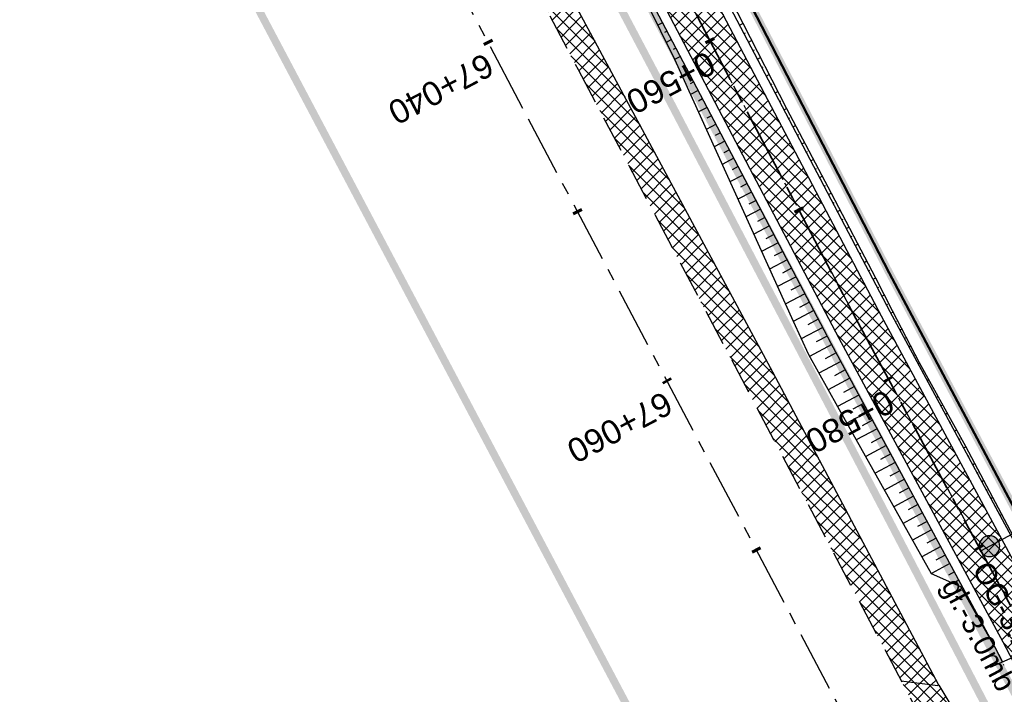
# Model space of a CAD drawing. Header units: metres. Extents: x 7529682 to 7533751, y 5721195 to 5727842.
# Tile 185 of 210: x 7529942 to 7529994, y 5727268 to 5727303. Entities that reach past the tile are written whole.
import ezdxf

# ---------------------------------------------------------------- set-up
doc = ezdxf.new("R2010")
doc.units = ezdxf.units.M
for name, pattern in [('817-dzialki-09-05-04$0$HIDDEN', [0.375, 0.25, -0.125]), ('ACAD_ISO05W100', [33, 24, -3, 0, -3, 0, -3]), ('CENTER', [50.8, 31.75, -6.35, 6.35, -6.35]), ('CENTER2', [28.575, 19.05, -3.175, 3.175, -3.175]), ('HIDDEN', [9.525, 6.35, -3.175])]:
    doc.linetypes.add(name, pattern=pattern)
for name, color, linetype in [('C-DROGI-SYTUACJA', 7, 'Continuous'), ('C-DROGI-SYTUACJA-ETYKIETY', 7, 'Continuous'), ('D-hatch-pobocza', 131, 'Continuous'), ('D-hatch-zjazdy-kruszywo', 111, 'Continuous'), ('D-otw-geotechniczne', 4, 'Continuous'), ('D-pobocza', 60, 'Continuous'), ('D-rowy', 160, 'Continuous'), ('D-skarpa', 2, 'Continuous'), ('D-skarpa-kreskowanie', 2, 'Continuous')]:
    doc.layers.add(name, color=color, linetype=linetype)
for name, color, linetype, lineweight, true_color in [('D-ewidencja-numery', 7, 'Continuous', 50, 0x40ff00), ('D-hatch-ciag-pieszo-rowerowy', 7, 'Continuous', 13, 0xff9f80), ('D-LR-etap-III', 7, '817-dzialki-09-05-04$0$HIDDEN', 50, 0x00008f)]:
    doc.layers.add(name, color=color, linetype=linetype, lineweight=lineweight, true_color=true_color)
for name, color, linetype, lineweight in [('D-krawędzie', 3, 'Continuous', 30), ('D-obrzeża', 2, 'Continuous', 30), ('D-otw-geotechniczne-opis', 7, 'Continuous', 30), ('D-oś', 10, 'CENTER', 30), ('D-pas-drogowy', 7, 'ACAD_ISO05W100', 50), ('D-zjazdy', 202, 'Continuous', 30)]:
    doc.layers.add(name, color=color, linetype=linetype, lineweight=lineweight)
doc.layers.add('poprzeczki', color=7, linetype='Continuous', true_color=0x0000c7)
doc.styles.add('ARIAL', font='arial.ttf', dxfattribs={"height": 1})
doc.styles.get("Standard").update_dxf_attribs({"font": 'arial.ttf'})
pattern_1 = [(45, (0, 0), (-0.33675960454, 0.33675960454), []), (135, (0, 0), (-0.33675960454, -0.33675960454), [])]

# ---------------------------------------------------------------- blocks, each defined once
blk = doc.blocks.new('AeccTickLine')
at = {"color": 0, "linetype": 'ByBlock', "lineweight": -2}
blk.add_line((0, 1), (0, -1), dxfattribs=at)
blk = doc.blocks.new('otwor')
at = {"layer": 'D-otw-geotechniczne', "lineweight": 25}
h = blk.add_hatch(color=256, dxfattribs=at)
edge = h.paths.add_edge_path()
edge.add_arc((0, 0), 1.16, 0, 360)
blk.add_circle((0, 0), 1.16, dxfattribs=at)

msp = doc.modelspace()

# ---------------------------------------------------------------- hatches: boundary and pattern name
at = {"layer": 'D-hatch-ciag-pieszo-rowerowy'}
h = msp.add_hatch(dxfattribs=at)
h.set_pattern_fill('ANSI37', color=256, scale=0.15, style=0)
h.set_pattern_definition(pattern_1)
h.paths.add_polyline_path([(7529994.115, 5727270.039), (7529996.409, 5727271.048), (7529995.888, 5727272.04), (7529987.333, 5727287.9), (7529970.791, 5727319.398), (7529945.39, 5727367.318), (7529919.647, 5727417.711), (7529903.693, 5727447.921), (7529879.894, 5727492.595), (7529862.565, 5727525.262), (7529859.536, 5727525.637), (7529877.686, 5727491.422), (7529901.485, 5727446.75), (7529917.429, 5727416.559), (7529943.172, 5727366.164), (7529968.58, 5727318.231), (7529985.127, 5727286.725), (7529993.681, 5727270.865)])
at = {"layer": 'D-hatch-pobocza'}
h = msp.add_hatch(dxfattribs=at)
h.set_pattern_fill('ANSI37', color=256, scale=0.15, style=0)
h.set_pattern_definition(pattern_1)
h.paths.add_polyline_path([(7529905.34, 5727429.09), (7529892.28, 5727453.58), (7529881.53, 5727473.69), (7529872.27, 5727491.4), (7529857.46, 5727519.14), (7529841.38, 5727549.79), (7529827.75, 5727575.78), (7529816.4, 5727596.89), (7529800.43, 5727627.4), (7529788.07, 5727650.98), (7529775.85, 5727673.83), (7529761.3, 5727701.31), (7529749.89, 5727722.83), (7529745.5, 5727731.66), (7529738.971, 5727744.085), (7529737.465, 5727743.316), (7529742.213, 5727734.302), (7529762.326, 5727696.274), (7529777.785, 5727667.006), (7529799.322, 5727626.3), (7529822.193, 5727583.156), (7529846.924, 5727536.347), (7529864.752, 5727502.663), (7529900.459, 5727434.965), (7529935.352, 5727369.308), (7529971.476, 5727300.786), (7529988.361, 5727268.841), (7529990.28, 5727268.6), (7529990.329, 5727268.617), (7529981.66, 5727284.96), (7529968.42, 5727309.6), (7529956.4, 5727332.85), (7529943.52, 5727357.04), (7529932.32, 5727378.32), (7529916.68, 5727408.01)])
at = {"layer": 'D-hatch-zjazdy-kruszywo'}
h = msp.add_hatch(dxfattribs=at)
h.set_pattern_fill('ANSI37', color=256, scale=0.15, style=0)
h.set_pattern_definition(pattern_1)
h.paths.add_polyline_path([(7529990.329, 5727268.617), (7529990.28, 5727268.6), (7529988.361, 5727268.841), (7529991.738, 5727262.452), (7529993.271, 5727263.708)])

# ---------------------------------------------------------------- linework, layer by layer
at = {"layer": 'C-DROGI-SYTUACJA', "color": 10, "linetype": 'CENTER2', "lineweight": 35, "ltscale": 0.2}
msp.add_lwpolyline([(7529714.301, 5727795.865), (7529735.169, 5727756.456, 0.071658), (7529738.529, 5727751.848), (7529739.732, 5727750.614, -0.071785), (7529743.098, 5727745.997), (7529747.739, 5727737.221), (7529774.913, 5727685.825), (7529793.855, 5727649.915), (7529812.38, 5727615.415), (7529837.757, 5727568.892), (7529857.658, 5727531.843), (7529878.79, 5727492.008), (7529902.589, 5727447.335), (7529918.538, 5727417.135), (7529944.281, 5727366.741), (7529969.685, 5727318.815), (7529986.23, 5727287.312), (7529994.785, 5727271.452), (7530014.919, 5727233.118)], format="xyb", dxfattribs=at)
at = {"layer": 'D-ewidencja-numery', "color": 12, "ltscale": 15, "true_color": 0xc70000}
msp.add_lwpolyline([(7529715.573, 5727792.968), (7529717.68, 5727794.024), (7529736.275, 5727758.647), (7529744.511, 5727750.406), (7529750.283, 5727738.55), (7529777.109, 5727687.569), (7529796.515, 5727651.33), (7529814.938, 5727616.793), (7529839.007, 5727572.304), (7529860.618, 5727532.509), (7529882.349, 5727491.504), (7529904.865, 5727449.096), (7529920.747, 5727418.885), (7529946.677, 5727368.547), (7529972.025, 5727320.573), (7529987.74, 5727290.153), (7529996.497, 5727273.662), (7530017.541, 5727234.203)], dxfattribs=at)
at = {"layer": 'D-krawędzie', "linetype": 'HIDDEN', "ltscale": 0.3}
msp.add_lwpolyline([(7529737.465, 5727743.316), (7529742.213, 5727734.302), (7529762.326, 5727696.274), (7529777.785, 5727667.006), (7529799.322, 5727626.3), (7529822.193, 5727583.156), (7529846.924, 5727536.347), (7529864.752, 5727502.663), (7529900.459, 5727434.965), (7529935.352, 5727369.308), (7529971.476, 5727300.786), (7530006.702, 5727234.141)], dxfattribs=at)
at = {"layer": 'D-LR-etap-III', "ltscale": 10, "flags": 128}
msp.add_lwpolyline([(7531750.474, 5723895.103, 0.4, 0.4, 0), (7531750.505, 5723895.13, 0.4, 0.4, 0), (7531682.71, 5724022.92, 0.4, 0.4, 0), (7531619.177, 5724147.204, 0.4, 0.4, 0), (7531592.309, 5724198.489, 0.4, 0.4, 0), (7531553.264, 5724272.919, 0.4, 0.4, 0), (7531504.02, 5724366.79, 0.4, 0.4, 0), (7531482.09, 5724407.62, 0.4, 0.4, 0), (7531412.35, 5724541.183, 0.4, 0.4, 0), (7531388.464, 5724586.93, 0.4, 0.4, 0), (7531345.12, 5724669.94, 0.4, 0.4, 0), (7531127.66, 5725081.67, 0.4, 0.4, 0), (7531059.253, 5725211.041, 0.4, 0.4, 0), (7531008.007, 5725307.954, 0.4, 0.4, 0), (7530964.182, 5725390.836, 0.4, 0.4, 0), (7530914.557, 5725484.684, 0.4, 0.4, 0), (7530865.243, 5725577.494, 0.4, 0.4, 0), (7530840.085, 5725624.059, 0.4, 0.4, 0), (7530802.56, 5725694.925, 0.4, 0.4, 0), (7530755.54, 5725787.51, 0.4, 0.4, 0), (7530708.718, 5725876.303, 0.4, 0.4, 0), (7530695.12, 5725902.09, 0.4, 0.4, 0), (7530642.914, 5726001.078, 0.4, 0.4, 0), (7530634.935, 5726016.147, 0.4, 0.4, 0), (7530610.82, 5726061.93, 0.4, 0.4, 0), (7530610.82, 5726061.93, 0.4, 0.4, 0), (7530607.21, 5726063.51, 0.4, 0.4, 0), (7530597.42, 5726080.68, 0.4, 0.4, 0), (7530591.16, 5726088.44, 0.4, 0.4, 0), (7530581.28, 5726107.21, 0.4, 0.4, 0), (7530571.29, 5726130.56, 0.4, 0.4, 0), (7530549.555, 5726171.527, 0.4, 0.4, 0), (7530531.014, 5726206.474, 0.4, 0.4, 0), (7530516.461, 5726236.017, 0.4, 0.4, 0), (7530500.799, 5726266.141, 0.4, 0.4, 0), (7530491.35, 5726283.94, 0.4, 0.4, 0), (7530482.4, 5726303.41, 0.4, 0.4, 0), (7530482.4, 5726303.41, 0.4, 0.4, 0), (7530450.41, 5726357.28, 0.4, 0.4, 0), (7530397.759, 5726458.5, 0.4, 0.4, 0), (7530334.708, 5726583.665, 0.4, 0.4, 0), (7530303.939, 5726645.168, 0.4, 0.4, 0), (7530300.51, 5726651.778, 0.4, 0.4, 0), (7530289.214, 5726671.967, 0.4, 0.4, 0), (7530281.54, 5726685.57, 0.4, 0.4, 0), (7530261.371, 5726724.163, 0.4, 0.4, 0), (7530254.03, 5726738.21, 0.4, 0.4, 0), (7530197.22, 5726845.06, 0.4, 0.4, 0), (7530194.71, 5726849.15, 0.4, 0.4, 0), (7530195.92, 5726850.75, 0.4, 0.4, 0), (7530170.547, 5726892.961, 0.4, 0.4, 0), (7530143.175, 5726945.066, 0.4, 0.4, 0), (7530105.06, 5727018.32, 0.4, 0.4, 0), (7530100.06, 5727027.16, 0.4, 0.4, 0), (7530062.319, 5727099.625, 0.4, 0.4, 0), (7530015.379, 5727189.42, 0.4, 0.4, 0), (7529983.208, 5727250.207, 0.4, 0.4, 0), (7529953.284, 5727306.747, 0.4, 0.4, 0), (7529900.671, 5727406.159, 0.4, 0.4, 0), (7529890.63, 5727425.131, 0.4, 0.4, 0), (7529875.155, 5727454.426, 0.4, 0.4, 0), (7529857.56, 5727487.787, 0.4, 0.4, 0), (7529835.194, 5727530.193, 0.4, 0.4, 0), (7529811.741, 5727574.662, 0.4, 0.4, 0), (7529792.102, 5727611.923, 0.4, 0.4, 0), (7529768.066, 5727657.47, 0.4, 0.4, 0), (7529755.211, 5727682.131, 0.4, 0.4, 0), (7529753.31, 5727681.13, 0.4, 0.4, 0), (7529739.21, 5727707.77, 0.4, 0.4, 0), (7529735.395, 5727711.252, 0.4, 0.4, 0), (7529725.42, 5727730.2, 0.4, 0.4, 0), (7529723.55, 5727729.88, 0.4, 0.4, 0), (7529695.567, 5727782.932, 0.4, 0.4, 0), (7529717.68, 5727794.024, 0.4, 0.4, 0), (7529736.275, 5727758.647, 0.4, 0.4, 0), (7529736.275, 5727758.647, 0.4, 0.4, 0), (7529744.511, 5727750.406, 0.4, 0.4, 0), (7529744.511, 5727750.406, 0.4, 0.4, 0), (7529750.283, 5727738.55, 0.4, 0.4, 0), (7529777.109, 5727687.569, 0.4, 0.4, 0), (7529796.515, 5727651.33, 0.4, 0.4, 0), (7529814.938, 5727616.793, 0.4, 0.4, 0), (7529839.007, 5727572.304, 0.4, 0.4, 0), (7529860.618, 5727532.509, 0.4, 0.4, 0), (7529882.349, 5727491.504, 0.4, 0.4, 0), (7529904.865, 5727449.096, 0.4, 0.4, 0), (7529920.747, 5727418.885, 0.4, 0.4, 0), (7529946.677, 5727368.547, 0.4, 0.4, 0), (7529972.025, 5727320.573, 0.4, 0.4, 0), (7529987.74, 5727290.153, 0.4, 0.4, 0), (7529996.497, 5727273.662, 0.4, 0.4, 0), (7530017.541, 5727234.203, 0.4, 0.4, 0), (7530033.054, 5727204.864, 0.4, 0.4, 0), (7530051.623, 5727170.223, 0.4, 0.4, 0), (7530069.277, 5727137.016, 0.4, 0.4, 0), (7530089.385, 5727097.534, 0.4, 0.4, 0), (7530109.713, 5727060.747, 0.4, 0.4, 0), (7530136.77, 5727011.64, 0.4, 0.4, 0), (7530162.447, 5726962.744, 0.4, 0.4, 0), (7530187.674, 5726916.992, 0.4, 0.4, 0), (7530207.821, 5726879.335, 0.4, 0.4, 0), (7530230.626, 5726834.519, 0.4, 0.4, 0), (7530262.288, 5726776.618, 0.4, 0.4, 0), (7530277.51, 5726760.213, 0.4, 0.4, 0), (7530286.037, 5726744.107, 0.4, 0.4, 0), (7530288.097, 5726735.884, 0.4, 0.4, 0), (7530290.394, 5726725.047, 0.4, 0.4, 0), (7530296.177, 5726713.583, 0.4, 0.4, 0), (7530302.726, 5726701.182, 0.4, 0.4, 0), (7530325.685, 5726657.466, 0.4, 0.4, 0), (7530343.244, 5726623.649, 0.4, 0.4, 0), (7530360.23, 5726591.747, 0.4, 0.4, 0), (7530383.209, 5726548.059, 0.4, 0.4, 0), (7530406.018, 5726503.606, 0.4, 0.4, 0), (7530427.465, 5726462.62, 0.4, 0.4, 0), (7530447.928, 5726424.388, 0.4, 0.4, 0), (7530471.127, 5726379.921, 0.4, 0.4, 0), (7530490.501, 5726343.033, 0.4, 0.4, 0), (7530509.499, 5726306.733, 0.4, 0.4, 0), (7530529.89, 5726267.244, 0.4, 0.4, 0), (7530543.852, 5726238.99, 0.4, 0.4, 0), (7530554.809, 5726218.944, 0.4, 0.4, 0), (7530559.027, 5726212.223, 0.4, 0.4, 0), (7530563.061, 5726206.41, 0.4, 0.4, 0), (7530566.934, 5726200.464, 0.4, 0.4, 0), (7530569.771, 5726194.902, 0.4, 0.4, 0), (7530571.473, 5726191.282, 0.4, 0.4, 0), (7530572.839, 5726188.025, 0.4, 0.4, 0), (7530575.295, 5726182.035, 0.4, 0.4, 0), (7530579.737, 5726173.306, 0.4, 0.4, 0), (7530583.3, 5726167.41, 0.4, 0.4, 0), (7530593.4, 5726163.33, 0.4, 0.4, 0), (7530598.618, 5726155.264, 0.4, 0.4, 0), (7530608.258, 5726140.497, 0.4, 0.4, 0), (7530603.27, 5726136.83, 0.4, 0.4, 0), (7530606.53, 5726131.84, 0.4, 0.4, 0), (7530604.239, 5726124.217, 0.4, 0.4, 0), (7530605.847, 5726121.63, 0.4, 0.4, 0), (7530608.972, 5726116.164, 0.4, 0.4, 0), (7530618.114, 5726097.791, 0.4, 0.4, 0), (7530651.213, 5726034.96, 0.4, 0.4, 0), (7530670.244, 5725998.611, 0.4, 0.4, 0), (7530698.075, 5725945.953, 0.4, 0.4, 0), (7530716.506, 5725911.305, 0.4, 0.4, 0), (7530735.223, 5725875.667, 0.4, 0.4, 0), (7530752.504, 5725842.155, 0.4, 0.4, 0), (7530778.311, 5725793.501, 0.4, 0.4, 0), (7530797.5, 5725756.382, 0.4, 0.4, 0), (7530812.519, 5725728.289, 0.4, 0.4, 0), (7530820.039, 5725713.16, 0.4, 0.4, 0), (7530822.422, 5725710.194, 0.4, 0.4, 0), (7530833.155, 5725688.801, 0.4, 0.4, 0), (7530849.629, 5725656.159, 0.4, 0.4, 0), (7530867.983, 5725621.964, 0.4, 0.4, 0), (7530872.63, 5725612.888, 0.4, 0.4, 0), (7530880.354, 5725597.595, 0.4, 0.4, 0), (7530883.839, 5725593.389, 0.4, 0.4, 0), (7530891.782, 5725587.763, 0.4, 0.4, 0), (7530895.039, 5725584.281, 0.4, 0.4, 0), (7530897.034, 5725580.941, 0.4, 0.4, 0), (7530900.952, 5725579.946, 0.4, 0.4, 0), (7530904.81, 5725571.977, 0.4, 0.4, 0), (7530903.682, 5725568.566, 0.4, 0.4, 0), (7530908.901, 5725558.845, 0.4, 0.4, 0), (7530910.252, 5725545.672, 0.4, 0.4, 0), (7530912.873, 5725538.646, 0.4, 0.4, 0), (7530945.278, 5725478.464, 0.4, 0.4, 0), (7530959.692, 5725450.246, 0.4, 0.4, 0), (7531002.827, 5725368.192, 0.4, 0.4, 0), (7531044.704, 5725290.314, 0.4, 0.4, 0), (7531064.099, 5725253.213, 0.4, 0.4, 0), (7531083.01, 5725216.678, 0.4, 0.4, 0), (7531113.013, 5725158.466, 0.4, 0.4, 0), (7531137.364, 5725113.071, 0.4, 0.4, 0), (7531150.831, 5725086.712, 0.4, 0.4, 0), (7531159.746, 5725076.641, 0.4, 0.4, 0), (7531166.31, 5725074.58, 0.4, 0.4, 0), (7531172.29, 5725062.58, 0.4, 0.4, 0), (7531170.59, 5725055.606, 0.4, 0.4, 0), (7531173.733, 5725044.081, 0.4, 0.4, 0), (7531215.342, 5724964.86, 0.4, 0.4, 0), (7531238.054, 5724921.685, 0.4, 0.4, 0), (7531262.39, 5724875.283, 0.4, 0.4, 0), (7531295.587, 5724811.266, 0.4, 0.4, 0), (7531348.488, 5724712.363, 0.4, 0.4, 0), (7531363.741, 5724682.684, 0.4, 0.4, 0), (7531366.987, 5724675.865, 0.4, 0.4, 0), (7531382.541, 5724646.111, 0.4, 0.4, 0), (7531401.299, 5724610.875, 0.4, 0.4, 0), (7531428.965, 5724558.862, 0.4, 0.4, 0), (7531449.111, 5724520.398, 0.4, 0.4, 0), (7531477.293, 5724465.831, 0.4, 0.4, 0), (7531500.996, 5724421.113, 0.4, 0.4, 0), (7531512.122, 5724400.549, 0.4, 0.4, 0), (7531513.782, 5724396.757, 0.4, 0.4, 0), (7531526.32, 5724379.39, 0.4, 0.4, 0), (7531566.784, 5724302.736, 0.4, 0.4, 0), (7531612.277, 5724225.61, 0.4, 0.4, 0), (7531620.493, 5724210.548, 0.4, 0.4, 0), (7531631.578, 5724196.258, 0.4, 0.4, 0), (7531653.484, 5724152.434, 0.4, 0.4, 0), (7531661.151, 5724128.494, 0.4, 0.4, 0), (7531673.881, 5724101.186, 0.4, 0.4, 0), (7531684.691, 5724081.184, 0.4, 0.4, 0), (7531699.212, 5724051.17, 0.4, 0.4, 0), (7531704.034, 5724040.584, 0.4, 0.4, 0), (7531704.034, 5724040.584, 0.4, 0.4, 0), (7531703.913, 5724037.17, 0.4, 0.4, 0), (7531736.42, 5723969.232, 0.4, 0.4, 0), (7531738.285, 5723967.699, 0.4, 0.4, 0), (7531742.181, 5723962.346, 0.4, 0.4, 0), (7531744.286, 5723958.616, 0.4, 0.4, 0), (7531755.393, 5723944.193, 0.4, 0.4, 0), (7531758.69, 5723936.76, 0.4, 0.4, 0), (7531780.08, 5723929.25, 0.4, 0.4, 0), (7531792.612, 5723906.338, 0.4, 0.4, 0), (7531792.612, 5723906.338, 0.4, 0.4, 0), (7531756.962, 5723883.055, 0.4, 0.4, 0), (7531750.46, 5723895.13, 0.4, 0.4, 0), (7531750.46, 5723895.13, 0, 0, 0)], format="xyseb", dxfattribs=at)
at = {"layer": 'D-obrzeża'}
for points in [[(7529996.408, 5727271.05), (7529995.888, 5727272.04), (7529987.333, 5727287.9), (7529970.791, 5727319.398), (7529945.39, 5727367.318), (7529919.647, 5727417.711), (7529903.693, 5727447.921), (7529879.894, 5727492.595), (7529858.761, 5727532.432), (7529838.856, 5727569.487), (7529813.479, 5727616.01), (7529794.958, 5727650.503), (7529776.019, 5727686.408), (7529748.844, 5727737.805), (7529744.118, 5727746.741, 0.071785), (7529740.753, 5727751.358), (7529739.549, 5727752.592, -0.071658), (7529736.189, 5727757.2), (7529717.235, 5727792.995)], [(7530013.813, 5727232.534), (7529993.681, 5727270.865), (7529985.127, 5727286.725), (7529968.58, 5727318.231), (7529943.172, 5727366.164), (7529917.429, 5727416.559), (7529901.485, 5727446.75), (7529877.686, 5727491.422), (7529856.555, 5727531.255), (7529836.657, 5727568.297), (7529811.281, 5727614.82), (7529792.751, 5727649.328), (7529773.808, 5727685.242), (7529746.633, 5727736.639), (7529746.633, 5727736.639), (7529742.077, 5727745.253, 0.071785), (7529738.712, 5727749.87), (7529737.508, 5727751.104, -0.071658), (7529734.148, 5727755.712), (7529715.008, 5727791.858)]]:
    msp.add_lwpolyline(points, format="xyb", dxfattribs=at)
at = {"layer": 'D-otw-geotechniczne-opis', "linetype": 'Continuous'}
msp.add_line((7529992.529, 5727275.634), (7530019.377, 5727290.116), dxfattribs=at)
at = {"layer": 'D-oś', "ltscale": 0.1}
msp.add_lwpolyline([(7530003.607, 5727232.506), (7529968.381, 5727299.153), (7529932.259, 5727367.671), (7529897.365, 5727433.327), (7529861.657, 5727501.028), (7529843.829, 5727534.712), (7529819.1, 5727581.518), (7529796.228, 5727624.663), (7529774.69, 5727665.371), (7529759.232, 5727694.637), (7529739.12, 5727732.663), (7529700.238, 5727806.043)], dxfattribs=at)
at = {"layer": 'D-oś', "ltscale": 0.03}
msp.add_lwpolyline([(7529714.301, 5727795.865), (7529735.169, 5727756.456, 0.071658), (7529738.529, 5727751.848), (7529739.732, 5727750.614, -0.071785), (7529743.098, 5727745.997), (7529747.739, 5727737.221), (7529774.913, 5727685.825), (7529793.855, 5727649.915), (7529812.38, 5727615.415), (7529837.757, 5727568.892), (7529857.658, 5727531.843), (7529878.79, 5727492.008), (7529902.589, 5727447.335), (7529918.538, 5727417.135), (7529944.281, 5727366.741), (7529969.685, 5727318.815), (7529986.23, 5727287.312), (7529994.785, 5727271.452), (7530014.919, 5727233.118)], format="xyb", dxfattribs=at)
at = {"layer": 'D-pas-drogowy', "ltscale": 0.2, "flags": 128}
msp.add_lwpolyline([(7531633.019, 5724182.834, 0.4, 0.4, 0), (7531617.559, 5724211.608, 0.4, 0.4, 0), (7531566.784, 5724302.736, 0.4, 0.4, 0), (7531538.419, 5724356.47, 0.4, 0.4, 0), (7531526.32, 5724379.39, 0.4, 0.4, 0), (7531516.102, 5724393.607, 0.4, 0.4, 0.001485), (7531513.78, 5724396.838, 0.4, 0.4, 0), (7531501.87, 5724413.41, 0.4, 0.4, 0), (7531474.926, 5724464.508, 0.4, 0.4, 0), (7531446.2, 5724518.992, 0.4, 0.4, 0), (7531424.962, 5724559.262, 0.4, 0.4, 0), (7531398.444, 5724609.566, 0.4, 0.4, 0), (7531379.647, 5724645.216, 0.4, 0.4, 0), (7531365.23, 5724672.56, 0.4, 0.4, 0), (7531341.306, 5724717.915, 0.4, 0.4, 0), (7531312.9, 5724771.789, 0.4, 0.4, 0), (7531292.591, 5724810.307, 0.4, 0.4, 0), (7531259.392, 5724873.271, 0.4, 0.4, 0), (7531233.74, 5724921.923, 0.4, 0.4, 0), (7531203.073, 5724980.092, 0.4, 0.4, 0), (7531173.471, 5725036.225, 0.4, 0.4, 0), (7531168.27, 5725046.09, 0.4, 0.4, 0), (7531172.29, 5725062.58, 0.4, 0.4, 0), (7531166.31, 5725074.58, 0.4, 0.4, 0), (7531150.32, 5725079.6, 0.4, 0.4, 0), (7531141.5, 5725096.43, 0.4, 0.4, 0), (7531109.312, 5725157.814, 0.4, 0.4, 0), (7531086.641, 5725201.048, 0.4, 0.4, 0), (7531059.198, 5725253.384, 0.4, 0.4, 0), (7531028.207, 5725312.489, 0.4, 0.4, 0), (7530999.105, 5725367.99, 0.4, 0.4, 0), (7530956.248, 5725449.725, 0.4, 0.4, 0), (7530924.398, 5725510.464, 0.4, 0.4, 0), (7530897.51, 5725561.74, 0.4, 0.4, 0), (7530894.46, 5725566.14, 0.4, 0.4, 0), (7530892.16, 5725570.49, 0.4, 0.4, 0), (7530869.363, 5725613.307, 0.4, 0.4, 0), (7530861.694, 5725627.705, 0.4, 0.4, 0), (7530852.74, 5725644.52, 0.4, 0.4, 0), (7530831.51, 5725684.2, 0.4, 0.4, 0), (7530811.13, 5725722.52, 0.4, 0.4, 0), (7530792.348, 5725757.941, 0.4, 0.4, 0), (7530768.03, 5725803.8, 0.4, 0.4, 0), (7530748.769, 5725840.179, 0.4, 0.4, 0), (7530727.7, 5725879.97, 0.4, 0.4, 0), (7530712.098, 5725909.545, 0.4, 0.4, 0), (7530693.644, 5725944.645, 0.4, 0.4, 0), (7530665.702, 5725997.539, 0.4, 0.4, 0), (7530641.76, 5726042.88, 0.4, 0.4, 0), (7530616.5, 5726091.48, 0.4, 0.4, 0), (7530604.628, 5726114.32, 0.4, 0.4, -0.007763), (7530602.5, 5726118.43, 0.4, 0.4, 0), (7530603.992, 5726123.395, 0.4, 0.4, 0), (7530606.53, 5726131.84, 0.4, 0.4, 0), (7530603.27, 5726136.83, 0.4, 0.4, 0), (7530593.776, 5726151.369, 0.4, 0.4, 0), (7530590.203, 5726156.84, 0.4, 0.4, 0), (7530583.3, 5726167.41, 0.4, 0.4, 0), (7530580.578, 5726170.428, 0.4, 0.4, 0), (7530575.85, 5726175.67, 0.4, 0.4, 0), (7530569.01, 5726186.66, 0.4, 0.4, 0), (7530562.555, 5726199.189, 0.4, 0.4, 0), (7530555.67, 5726211.39, 0.4, 0.4, 0), (7530548.29, 5726224.23, 0.4, 0.4, 0), (7530540.58, 5726237.71, 0.4, 0.4, 0), (7530532.68, 5726252.65, 0.4, 0.4, 0), (7530524.06, 5726269.35, 0.4, 0.4, 0), (7530502.82, 5726309.91, 0.4, 0.4, 0), (7530488.83, 5726336.63, 0.4, 0.4, 0), (7530466.03, 5726380.16, 0.4, 0.4, 0), (7530438.47, 5726432.77, 0.4, 0.4, 0), (7530424.53, 5726459.09, 0.4, 0.4, 0), (7530401.63, 5726502.97, 0.4, 0.4, 0), (7530383.38, 5726538.06, 0.4, 0.4, 0), (7530353.97, 5726593.52, 0.4, 0.4, 0), (7530338.47, 5726622.74, 0.4, 0.4, 0), (7530322.01, 5726653.88, 0.4, 0.4, 0), (7530297.54, 5726700.33, 0.4, 0.4, 0), (7530287.38, 5726719.6, 0.4, 0.4, 0), (7530285.95, 5726722.316, 0.4, 0.4, 0), (7530280.26, 5726733.12, 0.4, 0.4, 0), (7530266.73, 5726758.74, 0.4, 0.4, 0), (7530260.42, 5726770.47, 0.4, 0.4, 0), (7530253.25, 5726783.82, 0.4, 0.4, 0), (7530244.95, 5726799.33, 0.4, 0.4, 0), (7530239.39, 5726808.49, 0.4, 0.4, 0), (7530238.29, 5726807.9, 0.4, 0.4, 0), (7530218.11, 5726850.67, 0.4, 0.4, 0), (7530175.907, 5726928.168, 0.4, 0.4, 0), (7530096.68, 5727076.15, 0.4, 0.4, 0), (7530094.68, 5727079.89, 0.4, 0.4, 0), (7530064.597, 5727135.523, 0.4, 0.4, 0), (7530046.731, 5727168.892, 0.4, 0.4, 0), (7530025.803, 5727208.461, 0.4, 0.4, 0), (7530012.847, 5727232.979, 0.4, 0.4, 0), (7529994.15, 5727268.45, 0.4, 0.4, 0), (7529981.671, 5727291.93, 0.4, 0.4, 0), (7529949.89, 5727351.73, 0.4, 0.4, 0), (7529924.75, 5727399.03, 0.4, 0.4, 0), (7529915.516, 5727417.1, 0.4, 0.4, 0), (7529885.83, 5727475.19, 0.4, 0.4, 0), (7529862.56, 5727519.97, 0.4, 0.4, 0), (7529852.985, 5727538.191, 0.4, 0.4, 0), (7529836.513, 5727569.511, 0.4, 0.4, 0), (7529815.369, 5727609.141, 0.4, 0.4, 0), (7529792.795, 5727651.247, 0.4, 0.4, 0), (7529774.199, 5727685.858, 0.4, 0.4, 0), (7529746.966, 5727736.059, 0.4, 0.4, 0), (7529733.92, 5727757.62, 0.4, 0.4, 0), (7529708.607, 5727806.389, 0.4, 0.4, 0), (7529688.492, 5727796.345, 0.4, 0.4, 0), (7529723.55, 5727729.88, 0.4, 0.4, 0), (7529725.42, 5727730.2, 0.4, 0.4, 0), (7529735.38, 5727711.28, 0.4, 0.4, 0), (7529739.21, 5727707.77, 0.4, 0.4, 0), (7529753.31, 5727681.13, 0.4, 0.4, 0), (7529755.178, 5727682.114, 0.4, 0.4, 0), (7529792.102, 5727611.923, 0.4, 0.4, 0), (7529811.741, 5727574.662, 0.4, 0.4, 0), (7529835.194, 5727530.193, 0.4, 0.4, 0), (7529857.56, 5727487.787, 0.4, 0.4, 0), (7529875.155, 5727454.426, 0.4, 0.4, 0), (7529890.63, 5727425.131, 0.4, 0.4, 0), (7529900.671, 5727406.159, 0.4, 0.4, 0), (7529953.284, 5727306.747, 0.4, 0.4, 0), (7529983.208, 5727250.207, 0.4, 0.4, 0), (7530015.379, 5727189.42, 0.4, 0.4, 0), (7530062.319, 5727099.625, 0.4, 0.4, 0), (7530100.06, 5727027.16, 0.4, 0.4, 0), (7530105.06, 5727018.32, 0.4, 0.4, 0), (7530143.175, 5726945.066, 0.4, 0.4, 0), (7530170.547, 5726892.961, 0.4, 0.4, 0), (7530195.92, 5726850.75, 0.4, 0.4, 0), (7530194.71, 5726849.15, 0.4, 0.4, 0), (7530197.22, 5726845.06, 0.4, 0.4, 0), (7530254.03, 5726738.21, 0.4, 0.4, 0), (7530261.371, 5726724.163, 0.4, 0.4, 0), (7530281.54, 5726685.57, 0.4, 0.4, 0), (7530289.214, 5726671.967, 0.4, 0.4, 0), (7530300.51, 5726651.778, 0.4, 0.4, 0), (7530303.939, 5726645.168, 0.4, 0.4, 0), (7530334.708, 5726583.665, 0.4, 0.4, 0), (7530397.759, 5726458.5, 0.4, 0.4, 0), (7530450.41, 5726357.28, 0.4, 0.4, 0), (7530482.4, 5726303.41, 0.4, 0.4, 0), (7530483.688, 5726301.003, 0.4, 0.4, 0), (7530491.35, 5726283.94, 0.4, 0.4, 0), (7530512.67, 5726243.78, 0.4, 0.4, 0), (7530529.43, 5726209.46, 0.4, 0.4, 0), (7530571.29, 5726130.56, 0.4, 0.4, 0), (7530581.28, 5726107.21, 0.4, 0.4, 0), (7530591.16, 5726088.44, 0.4, 0.4, 0), (7530597.42, 5726080.68, 0.4, 0.4, 0), (7530607.21, 5726063.51, 0.4, 0.4, 0), (7530610.82, 5726061.93, 0.4, 0.4, 0), (7530634.935, 5726016.147, 0.4, 0.4, 0), (7530642.914, 5726001.078, 0.4, 0.4, 0), (7530695.12, 5725902.09, 0.4, 0.4, 0), (7530708.718, 5725876.303, 0.4, 0.4, 0), (7530755.54, 5725787.51, 0.4, 0.4, 0), (7530802.56, 5725694.925, 0.4, 0.4, 0), (7530840.085, 5725624.059, 0.4, 0.4, 0), (7530865.243, 5725577.494, 0.4, 0.4, 0), (7530914.557, 5725484.684, 0.4, 0.4, 0), (7530964.182, 5725390.836, 0.4, 0.4, 0), (7531008.007, 5725307.954, 0.4, 0.4, 0), (7531059.253, 5725211.041, 0.4, 0.4, 0), (7531127.66, 5725081.67, 0.4, 0.4, 0), (7531345.12, 5724669.94, 0.4, 0.4, 0), (7531388.464, 5724586.93, 0.4, 0.4, 0), (7531412.35, 5724541.183, 0.4, 0.4, 0), (7531482.09, 5724407.62, 0.4, 0.4, 0), (7531504.02, 5724366.79, 0.4, 0.4, 0), (7531519.374, 5724337.52, 0.4, 0.4, 0), (7531563.749, 5724252.932, 0.4, 0.4, 0), (7531602.175, 5724179.681, 0.4, 0.4, 0), (7531619.177, 5724147.204, 0.4, 0.4, 0), (7531625.038, 5724135.635, 0.4, 0.4, 0), (7531656.796, 5724073.316, 0.4, 0.4, 0), (7531675.12, 5724037.36, 0.4, 0.4, 0), (7531682.71, 5724022.92, 0.4, 0.4, 0), (7531705.565, 5723979.811, 0.4, 0.4, 0), (7531736.606, 5723921.262, 0.4, 0.4, 0), (7531750.46, 5723895.13, 0.4, 0.4, 0), (7531740.77, 5723886.56, 0.4, 0.4, 0), (7531732.86, 5723885, 0.4, 0.4, 0), (7531722.18, 5723887.77, 0.4, 0.4, 0), (7531729.87, 5723862.17, 0.4, 0.4, 0), (7531742.92, 5723861.93, 0.4, 0.4, 0), (7531763.71, 5723859.52, 0.4, 0.4, 0), (7531768.42, 5723854.12, 0.4, 0.4, 0), (7531787.42, 5723817.97, 0.4, 0.4, 0), (7531795.57, 5723809.82, 0.4, 0.4, 0), (7531816.347, 5723819.85, 0.4, 0.4, 0), (7531816.347, 5723819.85, 0.4, 0.4, 0), (7531805.06, 5723843.23, 0.4, 0.4, 0), (7531803.61, 5723886.23, 0.4, 0.4, 0), (7531803.61, 5723886.23, 0.4, 0.4, 0), (7531780.08, 5723929.25, 0.4, 0.4, 0), (7531758.69, 5723936.76, 0.4, 0.4, 0), (7531749.359, 5723946.412, 0.4, 0.4, 0), (7531742.71, 5723953.29, 0.4, 0.4, 0), (7531735.177, 5723967.878, 0.4, 0.4, 0), (7531722.37, 5723992.68, 0.4, 0.4, 0), (7531705.042, 5724030.886, 0.4, 0.4, 0), (7531699.47, 5724043.17, 0.4, 0.4, 0), (7531692.69, 5724058.11, 0.4, 0.4, 0), (7531679.672, 5724084.017, 0.4, 0.4, 0), (7531674.55, 5724094.21, 0.4, 0.4, 0), (7531666.633, 5724114.003, 0.4, 0.4, 0), (7531649, 5724153.82, 0.4, 0.4, 0), (7531641.49, 5724149.34, 0.4, 0.4, 0), (7531626.04, 5724179.34, 0.4, 0.4, 0), (7531633.03, 5724182.84, 0, 0, 0)], format="xyseb", dxfattribs=at)
at = {"layer": 'D-pobocza'}
for points in [[(7529719.962, 5727788.914), (7529736.631, 5727757.434, 0.071658), (7529739.907, 5727752.941), (7529741.111, 5727751.707, -0.071785), (7529744.56, 5727746.975), (7529749.286, 5727738.039), (7529776.461, 5727686.642), (7529795.4, 5727650.738), (7529813.919, 5727616.248), (7529839.296, 5727569.725), (7529859.202, 5727532.667), (7529880.335, 5727492.83), (7529904.135, 5727448.155), (7529920.091, 5727417.942), (7529945.833, 5727367.549), (7529971.233, 5727319.631), (7529987.775, 5727288.135), (7529996.33, 5727272.275), (7529996.866, 5727271.253)], [(7529718.045, 5727785.054), (7529733.706, 5727755.478, 0.071658), (7529737.151, 5727750.754), (7529738.354, 5727749.521, -0.071785), (7529741.635, 5727745.019), (7529746.191, 5727736.405), (7529773.366, 5727685.008), (7529792.31, 5727649.093), (7529810.841, 5727614.582), (7529836.218, 5727568.059), (7529856.114, 5727531.019), (7529877.245, 5727491.187), (7529901.043, 5727446.515), (7529916.985, 5727416.328), (7529942.728, 5727365.933), (7529968.137, 5727317.998), (7529984.685, 5727286.49), (7529993.24, 5727270.63), (7529993.656, 5727269.837)]]:
    msp.add_lwpolyline(points, format="xyb", dxfattribs=at)
at = {"layer": 'D-pobocza', "linetype": 'ByBlock'}
msp.add_lwpolyline([(7529990.329, 5727268.617), (7529981.66, 5727284.96), (7529968.42, 5727309.6), (7529956.4, 5727332.85), (7529943.52, 5727357.04), (7529932.32, 5727378.32), (7529916.68, 5727408.01), (7529905.34, 5727429.09), (7529892.28, 5727453.58), (7529881.53, 5727473.69), (7529872.27, 5727491.4), (7529857.46, 5727519.14), (7529841.38, 5727549.79), (7529827.75, 5727575.78), (7529816.4, 5727596.89), (7529800.43, 5727627.4), (7529788.07, 5727650.98), (7529775.85, 5727673.83), (7529761.3, 5727701.31), (7529749.89, 5727722.83), (7529745.5, 5727731.66), (7529738.971, 5727744.085), (7529737.465, 5727743.316)], dxfattribs=at)
at = {"layer": 'D-rowy', "linetype": 'HIDDEN', "ltscale": 0.1, "const_width": 0.4, "flags": 128}
msp.add_lwpolyline([(7530210.965, 5726857.162), (7530158.809, 5726954.52), (7530122.465, 5727022.753), (7530095.922, 5727072.859), (7530086.314, 5727091.113), (7530063.16, 5727134.709), (7530033.596, 5727190.759), (7530021.34, 5727213.676), (7530002.619, 5727249.036), (7529995.396, 5727262.503), (7529988.789, 5727275.206), (7529976.334, 5727299.006), (7529958.125, 5727333.488), (7529939.362, 5727369.129), (7529923.146, 5727399.734), (7529918.219, 5727408.985), (7529909.126, 5727427.527), (7529905.376, 5727434.673), (7529896.192, 5727451.152), (7529887.557, 5727467.231), (7529877.124, 5727486.657), (7529866.166, 5727506.778), (7529855.76, 5727526.176), (7529840.707, 5727554.898), (7529824.518, 5727585.588), (7529810.515, 5727612.292), (7529795.682, 5727640.077), (7529780.379, 5727668.69), (7529772.315, 5727684.078), (7529762.635, 5727702.447), (7529747.007, 5727732.117), (7529740.676, 5727744.954)], dxfattribs=at)
at = {"layer": 'D-skarpa', "linetype": 'Continuous'}
msp.add_lwpolyline([(7529948.588, 5727354.421), (7529958.042, 5727336.796), (7529960.386, 5727332.379), (7529967.965, 5727317.903), (7529969.647, 5727314.661), (7529971.983, 5727310.24), (7529974.307, 5727305.813), (7529976.51, 5727301.323), (7529982.709, 5727287.635), (7529983.508, 5727285.883), (7529985.032, 5727283.17), (7529989.934, 5727274.452), (7529991.458, 5727273.76), (7529993.24, 5727270.619), (7529993.261, 5727270.588), (7529993.633, 5727269.828)], dxfattribs=at)
msp.add_lwpolyline([(7529956.82, 5727347.466, 0.000197), (7529963.888, 5727334.236), (7529966.253, 5727329.83), (7529968.611, 5727325.421), (7529971.576, 5727319.817), (7529973.268, 5727316.563), (7529975.564, 5727312.121), (7529977.803, 5727307.649), (7529980.082, 5727303.198), (7529982.365, 5727298.75), (7529984.695, 5727294.326), (7529987.026, 5727289.903), (7529987.894, 5727288.186), (7529989.308, 5727285.476), (7529991.717, 5727281.095), (7529994.685, 5727275.5), (7529996.363, 5727272.304), (7529996.398, 5727272.235), (7529998.722, 5727267.808)], format="xyb", dxfattribs=at)
at = {"layer": 'D-skarpa-kreskowanie', "linetype": 'Continuous'}
for p, q in [((7529975.893, 5727303.231, 107.775), (7529975.639, 5727303.098, 107.584)), ((7529979.915, 5727303.1, 107.911), (7529980.086, 5727303.19, 107.783)), ((7529976.125, 5727302.788, 107.776), (7529975.992, 5727302.719, 107.676)), ((7529980.148, 5727302.657, 107.913), (7529980.231, 5727302.701, 107.85)), ((7529976.358, 5727302.346, 107.778), (7529976.08, 5727302.2, 107.569)), ((7529980.38, 5727302.214, 107.915), (7529980.543, 5727302.3, 107.792)), ((7529976.59, 5727301.903, 107.78), (7529976.445, 5727301.827, 107.67)), ((7529980.613, 5727301.772, 107.916), (7529980.692, 5727301.813, 107.857)), ((7529976.823, 5727301.46, 107.781), (7529976.52, 5727301.301, 107.553)), ((7529977.055, 5727301.018, 107.783), (7529976.891, 5727300.931, 107.659)), ((7529980.845, 5727301.329, 107.918), (7529981, 5727301.41, 107.802)), ((7529977.288, 5727300.575, 107.785), (7529976.933, 5727300.389, 107.518)), ((7529981.078, 5727300.886, 107.92), (7529981.153, 5727300.926, 107.863)), ((7529981.31, 5727300.444, 107.921), (7529981.456, 5727300.521, 107.811)), ((7529977.52, 5727300.132, 107.786), (7529977.33, 5727300.033, 107.643)), ((7529981.543, 5727300.001, 107.923), (7529981.614, 5727300.038, 107.869)), ((7529977.753, 5727299.69, 107.788), (7529977.346, 5727299.476, 107.482)), ((7529981.775, 5727299.559, 107.925), (7529981.913, 5727299.631, 107.821)), ((7529977.985, 5727299.247, 107.79), (7529977.769, 5727299.134, 107.627)), ((7529982.008, 5727299.116, 107.926), (7529982.074, 5727299.151, 107.876)), ((7529978.218, 5727298.804, 107.791), (7529977.76, 5727298.564, 107.446)), ((7529982.24, 5727298.673, 107.928), (7529982.37, 5727298.741, 107.83)), ((7529978.683, 5727297.919, 107.795), (7529978.173, 5727297.651, 107.411)), ((7529978.45, 5727298.362, 107.793), (7529978.208, 5727298.235, 107.611)), ((7529982.473, 5727298.231, 107.93), (7529982.538, 5727298.265, 107.88)), ((7529978.915, 5727297.476, 107.796), (7529978.647, 5727297.336, 107.595)), ((7529982.705, 5727297.788, 107.931), (7529982.836, 5727297.857, 107.833)), ((7529979.148, 5727297.034, 107.798), (7529978.586, 5727296.739, 107.375)), ((7529982.937, 5727297.345, 107.933), (7529983.003, 5727297.38, 107.883)), ((7529983.17, 5727296.903, 107.935), (7529983.302, 5727296.972, 107.835)), ((7529979.38, 5727296.591, 107.8), (7529979.086, 5727296.437, 107.578)), ((7529983.402, 5727296.46, 107.936), (7529983.469, 5727296.495, 107.886)), ((7529979.613, 5727296.148, 107.801), (7529978.999, 5727295.826, 107.339)), ((7529983.635, 5727296.017, 107.938), (7529983.768, 5727296.087, 107.838)), ((7529979.845, 5727295.706, 107.803), (7529979.526, 5727295.538, 107.562)), ((7529983.867, 5727295.575, 107.94), (7529983.934, 5727295.61, 107.889)), ((7529980.078, 5727295.263, 107.805), (7529979.413, 5727294.914, 107.304)), ((7529980.31, 5727294.821, 107.806), (7529979.965, 5727294.639, 107.546)), ((7529984.1, 5727295.132, 107.941), (7529984.234, 5727295.202, 107.84)), ((7529980.543, 5727294.378, 107.808), (7529979.826, 5727294.001, 107.268)), ((7529984.332, 5727294.689, 107.943), (7529984.4, 5727294.724, 107.892)), ((7529984.565, 5727294.247, 107.944), (7529984.7, 5727294.317, 107.843)), ((7529980.775, 5727293.935, 107.81), (7529980.404, 5727293.74, 107.53)), ((7529984.797, 5727293.804, 107.946), (7529984.865, 5727293.839, 107.895)), ((7529981.008, 5727293.493, 107.811), (7529980.239, 5727293.089, 107.232)), ((7529985.03, 5727293.361, 107.948), (7529985.166, 5727293.433, 107.845)), ((7529981.24, 5727293.05, 107.813), (7529980.843, 5727292.841, 107.514)), ((7529985.262, 5727292.919, 107.949), (7529985.331, 5727292.954, 107.898)), ((7529981.473, 5727292.607, 107.815), (7529980.652, 5727292.176, 107.197)), ((7529985.495, 5727292.476, 107.951), (7529985.632, 5727292.548, 107.848)), ((7529981.705, 5727292.165, 107.816), (7529981.282, 5727291.942, 107.498)), ((7529985.727, 5727292.033, 107.953), (7529985.796, 5727292.069, 107.901)), ((7529981.937, 5727291.722, 107.818), (7529981.065, 5727291.264, 107.161)), ((7529982.17, 5727291.279, 107.82), (7529981.721, 5727291.043, 107.481)), ((7529985.96, 5727291.591, 107.954), (7529986.098, 5727291.663, 107.85)), ((7529982.402, 5727290.837, 107.821), (7529981.479, 5727290.351, 107.126)), ((7529986.192, 5727291.148, 107.956), (7529986.262, 5727291.184, 107.904)), ((7529986.425, 5727290.705, 107.958), (7529986.565, 5727290.779, 107.852)), ((7529982.635, 5727290.394, 107.823), (7529982.16, 5727290.145, 107.465)), ((7529986.657, 5727290.263, 107.959), (7529986.728, 5727290.299, 107.907)), ((7529982.867, 5727289.951, 107.825), (7529981.892, 5727289.439, 107.09)), ((7529986.89, 5727289.82, 107.961), (7529987.031, 5727289.894, 107.855)), ((7529983.1, 5727289.509, 107.826), (7529982.599, 5727289.246, 107.449)), ((7529987.122, 5727289.377, 107.963), (7529987.189, 5727289.413, 107.912)), ((7529983.332, 5727289.066, 107.828), (7529982.305, 5727288.526, 107.054)), ((7529987.355, 5727288.935, 107.964), (7529987.482, 5727289.002, 107.869)), ((7529983.797, 5727288.181, 107.831), (7529982.718, 5727287.614, 107.019)), ((7529983.565, 5727288.623, 107.83), (7529983.038, 5727288.347, 107.433)), ((7529987.587, 5727288.492, 107.966), (7529987.647, 5727288.524, 107.921)), ((7529984.03, 5727287.738, 107.833), (7529983.478, 5727287.448, 107.417)), ((7529987.821, 5727288.05, 107.968), (7529987.934, 5727288.111, 107.882)), ((7529988.058, 5727287.61, 107.969), (7529988.111, 5727287.639, 107.929)), ((7529984.262, 5727287.295, 107.834), (7529983.134, 5727286.703, 106.985)), ((7529988.295, 5727287.17, 107.971), (7529988.396, 5727287.224, 107.895)), ((7529984.495, 5727286.853, 107.836), (7529983.918, 5727286.55, 107.402)), ((7529988.533, 5727286.73, 107.973), (7529988.58, 5727286.755, 107.937)), ((7529984.728, 5727286.41, 107.838), (7529983.564, 5727285.782, 106.956)), ((7529988.77, 5727286.289, 107.974), (7529988.859, 5727286.337, 107.907)), ((7529984.966, 5727285.97, 107.839), (7529984.387, 5727285.658, 107.401)), ((7529989.007, 5727285.849, 107.976), (7529989.049, 5727285.872, 107.945)), ((7529985.203, 5727285.53, 107.841), (7529984.054, 5727284.911, 106.971)), ((7529985.44, 5727285.09, 107.843), (7529984.87, 5727284.782, 107.411)), ((7529989.245, 5727285.409, 107.978), (7529989.322, 5727285.451, 107.92)), ((7529985.678, 5727284.65, 107.844), (7529984.544, 5727284.039, 106.986)), ((7529989.482, 5727284.969, 107.979), (7529989.522, 5727284.991, 107.949)), ((7529989.72, 5727284.529, 107.981), (7529989.804, 5727284.575, 107.918)), ((7529985.915, 5727284.21, 107.846), (7529985.352, 5727283.906, 107.42)), ((7529989.957, 5727284.089, 107.983), (7529990.001, 5727284.113, 107.95)), ((7529986.152, 5727283.77, 107.848), (7529985.034, 5727283.167, 107.001)), ((7529990.194, 5727283.649, 107.984), (7529990.285, 5727283.698, 107.915)), ((7529986.39, 5727283.33, 107.849), (7529985.835, 5727283.03, 107.429)), ((7529990.432, 5727283.209, 107.986), (7529990.479, 5727283.235, 107.95)), ((7529986.627, 5727282.89, 107.851), (7529985.524, 5727282.295, 107.016)), ((7529990.669, 5727282.769, 107.988), (7529990.767, 5727282.822, 107.913)), ((7529987.102, 5727282.01, 107.854), (7529986.015, 5727281.423, 107.031)), ((7529986.865, 5727282.45, 107.853), (7529986.317, 5727282.154, 107.438)), ((7529990.906, 5727282.329, 107.989), (7529990.957, 5727282.356, 107.951)), ((7529987.339, 5727281.57, 107.856), (7529986.799, 5727281.279, 107.447)), ((7529991.144, 5727281.889, 107.991), (7529991.249, 5727281.946, 107.911)), ((7529991.381, 5727281.449, 107.993), (7529991.436, 5727281.478, 107.951)), ((7529987.577, 5727281.13, 107.858), (7529986.505, 5727280.551, 107.046)), ((7529991.618, 5727281.009, 107.994), (7529991.731, 5727281.069, 107.909)), ((7529987.814, 5727280.69, 107.859), (7529987.282, 5727280.403, 107.456)), ((7529991.856, 5727280.569, 107.996), (7529991.91, 5727280.598, 107.955)), ((7529988.051, 5727280.249, 107.861), (7529986.995, 5727279.68, 107.061)), ((7529992.093, 5727280.129, 107.998), (7529992.199, 5727280.186, 107.917)), ((7529988.289, 5727279.809, 107.863), (7529987.764, 5727279.527, 107.465)), ((7529992.331, 5727279.689, 107.999), (7529992.382, 5727279.716, 107.96)), ((7529988.526, 5727279.369, 107.864), (7529987.485, 5727278.808, 107.076)), ((7529988.763, 5727278.929, 107.866), (7529988.247, 5727278.651, 107.475)), ((7529992.568, 5727279.248, 108.001), (7529992.668, 5727279.302, 107.925)), ((7529989.001, 5727278.489, 107.868), (7529987.975, 5727277.936, 107.091)), ((7529992.805, 5727278.808, 108.003), (7529992.854, 5727278.835, 107.966)), ((7529993.043, 5727278.368, 108.004), (7529993.137, 5727278.419, 107.933)), ((7529989.238, 5727278.049, 107.869), (7529988.729, 5727277.775, 107.484)), ((7529993.28, 5727277.928, 108.006), (7529993.326, 5727277.953, 107.972)), ((7529989.476, 5727277.609, 107.871), (7529988.465, 5727277.064, 107.106)), ((7529993.517, 5727277.488, 108.008), (7529993.605, 5727277.536, 107.941)), ((7529989.713, 5727277.169, 107.873), (7529989.212, 5727276.899, 107.493)), ((7529989.95, 5727276.729, 107.874), (7529988.955, 5727276.192, 107.121)), ((7529990.425, 5727275.849, 107.878), (7529989.445, 5727275.32, 107.136)), ((7529990.188, 5727276.289, 107.876), (7529989.694, 5727276.023, 107.502)), ((7529990.662, 5727275.409, 107.879), (7529990.176, 5727275.147, 107.511)), ((7529990.9, 5727274.969, 107.881), (7529989.938, 5727274.45, 107.153)), ((7529991.137, 5727274.529, 107.883), (7529990.824, 5727274.36, 107.645)), ((7529991.374, 5727274.089, 107.884), (7529991.082, 5727273.931, 107.663)), ((7529991.612, 5727273.649, 107.885), (7529991.577, 5727273.63, 107.859)), ((7529991.849, 5727273.208, 107.886), (7529991.789, 5727273.176, 107.84)), ((7529992.087, 5727272.768, 107.886), (7529992.061, 5727272.755, 107.867)), ((7529992.324, 5727272.328, 107.886), (7529992.283, 5727272.306, 107.855)), ((7529992.561, 5727271.888, 107.886), (7529992.545, 5727271.88, 107.874)), ((7529992.799, 5727271.448, 107.886), (7529992.776, 5727271.436, 107.869)), ((7529993.036, 5727271.008, 107.886), (7529993.03, 5727271.005, 107.881)), ((7529993.273, 5727270.568, 107.886), (7529993.271, 5727270.567, 107.886)), ((7529993.491, 5727270.118, 107.895), (7529993.498, 5727270.121, 107.891)), ((7529993.711, 5727269.669, 107.905), (7529993.738, 5727269.682, 107.886))]:
    msp.add_line(p, q, dxfattribs=at)
at = {"layer": 'D-zjazdy'}
msp.add_lwpolyline([(7529993.02, 5727269.557), (7529997.636, 5727271.592), (7529999.357, 5727268.527), (7529995.192, 5727265.282)], dxfattribs=at)
at = {"layer": 'D-zjazdy', "linetype": 'ByBlock'}
msp.add_lwpolyline([(7529988.361, 5727268.841), (7529990.28, 5727268.6), (7529990.329, 5727268.617), (7529993.271, 5727263.708), (7529991.738, 5727262.452)], dxfattribs=at)

# ---------------------------------------------------------------- block references
at = {"layer": 'C-DROGI-SYTUACJA-ETYKIETY', "color": 2, "linetype": 'Continuous', "lineweight": 60}
for p, xscale, yscale, zscale, rotation in [((7529966.774, 5727302.2), 0.25, 0.25, 0.25, 297.7973605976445), ((7529971.444, 5727293.357), 0.2499999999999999, 0.2499999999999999, 0.2499999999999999, 297.8590090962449), ((7529976.117, 5727284.516), 0.2499999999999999, 0.2499999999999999, 0.2499999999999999, 297.8590090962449), ((7529980.79, 5727275.675), 0.2499999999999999, 0.2499999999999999, 0.2499999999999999, 297.8590090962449)]:
    msp.add_blockref('AeccTickLine', p, dxfattribs=dict(at, xscale=xscale, yscale=yscale, zscale=zscale, rotation=rotation))
at = {"layer": 'D-otw-geotechniczne', "lineweight": 25, "xscale": -0.4687499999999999, "yscale": 0.4687499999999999, "zscale": 0.4687499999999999, "rotation": 309.871563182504}
msp.add_blockref('otwor', (7529992.973, 5727275.874), dxfattribs=at)
at = {"layer": 'poprzeczki', "color": 2, "linetype": 'Continuous', "lineweight": 60}
for p, xscale, yscale, zscale, rotation in [((7529978.361, 5727302.295), 0.2499999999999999, 0.2499999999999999, 0.2499999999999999, 297.7083789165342), ((7529983.011, 5727293.441), 0.2499999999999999, 0.2499999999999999, 0.2499999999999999, 297.7083789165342), ((7529987.691, 5727284.604), 0.25, 0.25, 0.25, 298.3420131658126), ((7529992.438, 5727275.803), 0.25, 0.25, 0.25, 298.3420131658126)]:
    msp.add_blockref('AeccTickLine', p, dxfattribs=dict(at, xscale=xscale, yscale=yscale, zscale=zscale, rotation=rotation))

# ---------------------------------------------------------------- texts
at = {"layer": 'C-DROGI-SYTUACJA-ETYKIETY', "color": 2}
for s, rotation, p in [('67+040', 207.7974, (7529966.617, 5727301.693)), ('0+560', 207.7084, (7529978.204, 5727301.788)), ('67+060', 207.859, (7529975.961, 5727284.009)), ('0+580', 208.342, (7529987.539, 5727284.096))]:
    msp.add_text(s, height=1.25, rotation=rotation, dxfattribs=at).set_placement(p)
at = {"layer": 'D-otw-geotechniczne', "linetype": 'Continuous', "insert": (7529993.02, 5727275.202), "char_height": 1.1, "attachment_point": 1, "rotation": 298, "style": 'ARIAL'}
msp.add_mtext_dynamic_manual_height_columns('OG-3.2\\Pgł.-3.0mb', width=9.91454, gutter_width=6, heights=[0], dxfattribs=at)

doc.saveas('drawing.dxf')
